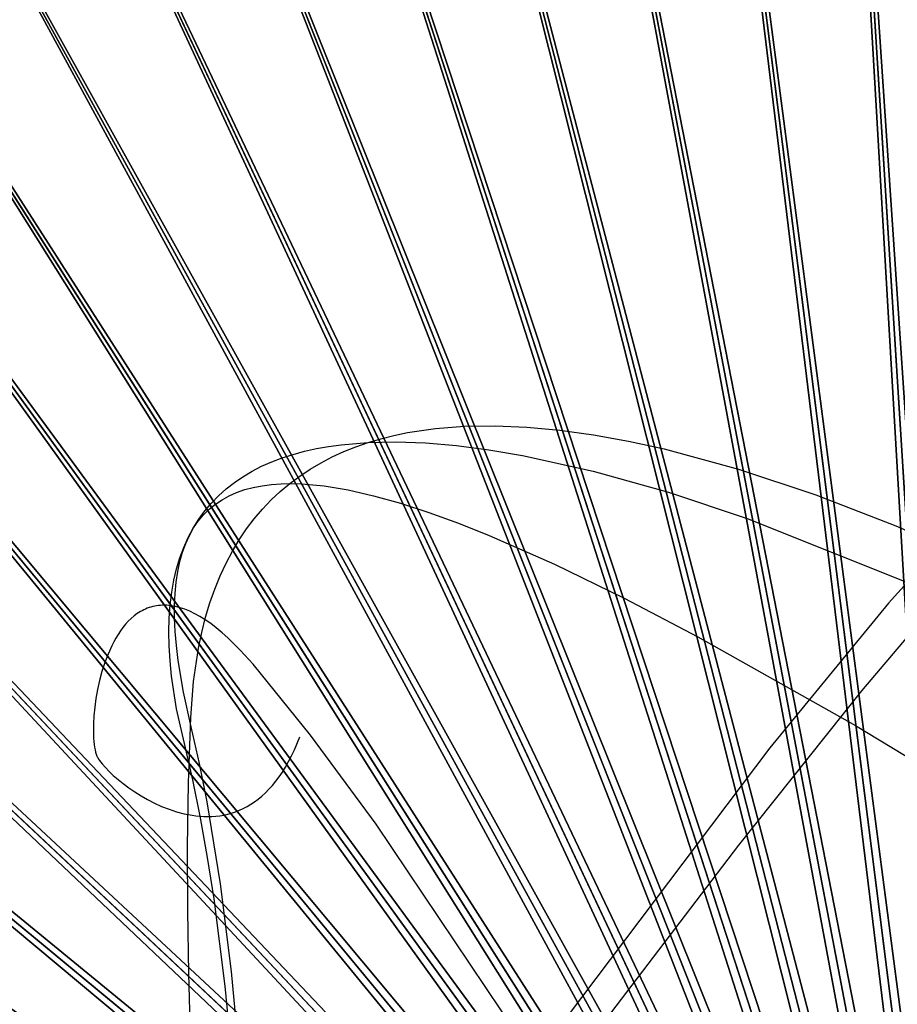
# Model space of a CAD drawing. Header units: millimetres. Extents: x -38.8 to 49.8, y -3.5 to 19.4.
# Tile 170 of 256: x -36.6 to -35.4, y 0.9 to 2.2. Entities that reach past the tile are written whole.
import ezdxf

# ---------------------------------------------------------------- set-up
doc = ezdxf.new("R2010")
doc.units = ezdxf.units.MM
doc.layers.get('0').update_dxf_attribs({"true_color": 0x5890e1})

msp = doc.modelspace()

# ---------------------------------------------------------------- linework, layer by layer
at = {"color": 34, "true_color": 0xb1581b}
for points in [[(-36.3421, 0.9006, -5.7935), (-36.3445, 0.9821, -5.8269), (-36.3459, 1.0644, -5.8641), (-36.3461, 1.1477, -5.9057), (-36.3449, 1.2322, -5.9524), (-36.342, 1.3182, -6.0048), (-36.3384, 1.3654, -6.0356), (-36.3318, 1.4092, -6.0654), (-36.3275, 1.4298, -6.08), (-36.3225, 1.4496, -6.0943), (-36.3168, 1.4686, -6.1084), (-36.3104, 1.4867, -6.1223), (-36.3033, 1.5041, -6.136), (-36.2956, 1.5206, -6.1495), (-36.2873, 1.5364, -6.1627), (-36.2783, 1.5514, -6.1758), (-36.2687, 1.5656, -6.1887), (-36.2585, 1.579, -6.2013), (-36.2477, 1.5917, -6.2138), (-36.2363, 1.6037, -6.2261), (-36.2244, 1.6149, -6.2382), (-36.2118, 1.6254, -6.2501), (-36.1987, 1.6351, -6.2618), (-36.1851, 1.6442, -6.2734), (-36.1709, 1.6525, -6.2847), (-36.1562, 1.6602, -6.2959), (-36.141, 1.6671, -6.307), (-36.1252, 1.6734, -6.3179), (-36.109, 1.679, -6.3286), (-36.0923, 1.684, -6.3392), (-36.0751, 1.6883, -6.3496), (-36.0574, 1.692, -6.3598), (-36.0207, 1.6975, -6.3799), (-35.9823, 1.7004, -6.3995), (-35.9423, 1.7011, -6.4185), (-35.9006, 1.6993, -6.437), (-35.8575, 1.6954, -6.4551), (-35.813, 1.6892, -6.4727), (-35.7672, 1.6809, -6.4899), (-35.7201, 1.6706, -6.5068), (-35.6226, 1.6441, -6.5394), (-35.5211, 1.6103, -6.5708), (-35.4163, 1.5697, -6.6012), (-35.3089, 1.5228, -6.6309)], [(-36.2849, 0.8433, -13.0898), (-36.2967, 0.9653, -13.1381), (-36.3113, 1.08, -13.1895), (-36.3198, 1.1343, -13.2166), (-36.3291, 1.1865, -13.2445), (-36.3393, 1.2363, -13.2733), (-36.3504, 1.2838, -13.3031), (-36.3605, 1.3296, -13.3335), (-36.3672, 1.3724, -13.3627), (-36.3692, 1.3926, -13.3769), (-36.3704, 1.412, -13.3908), (-36.3708, 1.4307, -13.4044), (-36.3703, 1.4487, -13.4177), (-36.369, 1.4659, -13.4307), (-36.367, 1.4825, -13.4435), (-36.3642, 1.4983, -13.456), (-36.3606, 1.5133, -13.4683), (-36.3562, 1.5277, -13.4803), (-36.3511, 1.5414, -13.4921), (-36.3453, 1.5544, -13.5036), (-36.3387, 1.5667, -13.5148), (-36.3314, 1.5783, -13.5259), (-36.3235, 1.5892, -13.5367), (-36.3148, 1.5995, -13.5473), (-36.3054, 1.6092, -13.5576), (-36.2954, 1.6182, -13.5678), (-36.2847, 1.6265, -13.5777), (-36.2734, 1.6342, -13.5874), (-36.2614, 1.6413, -13.5969), (-36.2489, 1.6478, -13.6062), (-36.2357, 1.6536, -13.6154), (-36.2219, 1.6588, -13.6243), (-36.2075, 1.6635, -13.6331), (-36.1925, 1.6675, -13.6416), (-36.177, 1.671, -13.65), (-36.1609, 1.6739, -13.6583), (-36.1443, 1.6762, -13.6663), (-36.1094, 1.6792, -13.682), (-36.0725, 1.6799, -13.697), (-36.0337, 1.6786, -13.7115), (-35.993, 1.6751, -13.7255), (-35.9505, 1.6696, -13.7389), (-35.9064, 1.6622, -13.7519), (-35.8134, 1.6416, -13.7767), (-35.7147, 1.6138, -13.8001), (-35.6112, 1.5792, -13.8224), (-35.3922, 1.4918, -13.8651)], [(-35.2785, 1.6311, -8.5879), (-35.4256, 1.468, -8.5117), (-35.5817, 1.2781, -8.4354), (-36.2468, 0.3965, -8.1297)], [(-36.2773, 0.8624, -9.4855), (-36.2885, 0.9846, -9.5323), (-36.3028, 1.0998, -9.5807), (-36.3203, 1.2072, -9.6307), (-36.3304, 1.2576, -9.6564), (-36.3414, 1.3057, -9.6825), (-36.3515, 1.3513, -9.7089), (-36.3585, 1.393, -9.7347), (-36.3608, 1.4125, -9.7474), (-36.3624, 1.4309, -9.76), (-36.3632, 1.4485, -9.7724), (-36.3632, 1.4652, -9.7847), (-36.3626, 1.4809, -9.7969), (-36.3612, 1.4958, -9.809), (-36.3591, 1.5098, -9.8209), (-36.3563, 1.5229, -9.8327), (-36.3528, 1.5352, -9.8443), (-36.3486, 1.5466, -9.8559), (-36.3438, 1.5572, -9.8673), (-36.3382, 1.567, -9.8786), (-36.3321, 1.5759, -9.8898), (-36.3252, 1.5841, -9.9009), (-36.3178, 1.5915, -9.9119), (-36.3097, 1.5982, -9.9227), (-36.3009, 1.604, -9.9335), (-36.2916, 1.6092, -9.9441), (-36.2817, 1.6136, -9.9547), (-36.2711, 1.6172, -9.9651), (-36.26, 1.6202, -9.9755), (-36.2483, 1.6224, -9.9857), (-36.2361, 1.624, -9.9959), (-36.2233, 1.6249, -10.006), (-36.2099, 1.6251, -10.016), (-36.196, 1.6247, -10.0259), (-36.1816, 1.6237, -10.0357), (-36.1667, 1.622, -10.0454), (-36.1352, 1.6168, -10.0646), (-36.1019, 1.6092, -10.0835), (-36.0666, 1.5994, -10.1021), (-36.0295, 1.5873, -10.1204), (-35.9906, 1.5732, -10.1385), (-35.9501, 1.5571, -10.1563), (-35.8643, 1.5194, -10.1913), (-35.7728, 1.4748, -10.2255), (-35.676, 1.4241, -10.259), (-35.469, 1.3077, -10.3247), (-34.5502, 0.7516, -10.5881)], [(-35.3829, 1.4453, -12.039), (-35.461, 1.3529, -12.0168), (-35.6229, 1.1507, -11.9776), (-36.2949, 0.2682, -11.8207)]]:
    msp.add_polyline3d(points, dxfattribs=at)
at = {"color": 18, "true_color": 0x000000}
for points in [[(-35.8927, 0.8719, -6.0169), (-36.0984, 1.178, -6.0161), (-36.1847, 1.295, -6.0159), (-36.2599, 1.3879, -6.0159), (-36.2769, 1.4067, -6.0159), (-36.2931, 1.4225, -6.0159), (-36.3009, 1.4294, -6.0159), (-36.3084, 1.4357, -6.016), (-36.3158, 1.4413, -6.016), (-36.323, 1.4462, -6.016), (-36.33, 1.4506, -6.0161), (-36.3368, 1.4543, -6.0161), (-36.3433, 1.4575, -6.0162), (-36.3497, 1.4601, -6.0163), (-36.3559, 1.4622, -6.0163), (-36.362, 1.4638, -6.0164), (-36.3649, 1.4643, -6.0164), (-36.3678, 1.4648, -6.0165), (-36.3707, 1.4651, -6.0165), (-36.3735, 1.4654, -6.0165), (-36.3762, 1.4655, -6.0166), (-36.3789, 1.4654, -6.0166), (-36.3816, 1.4653, -6.0166), (-36.3842, 1.4651, -6.0167), (-36.3868, 1.4647, -6.0167), (-36.3893, 1.4643, -6.0168), (-36.3918, 1.4637, -6.0168), (-36.3943, 1.4631, -6.0168), (-36.3967, 1.4623, -6.0169), (-36.399, 1.4615, -6.0169), (-36.4013, 1.4605, -6.017), (-36.4036, 1.4595, -6.017), (-36.4058, 1.4583, -6.0171), (-36.408, 1.4571, -6.0171), (-36.4102, 1.4558, -6.0172), (-36.4123, 1.4544, -6.0172), (-36.4163, 1.4514, -6.0173), (-36.4202, 1.448, -6.0174), (-36.424, 1.4444, -6.0175), (-36.4276, 1.4405, -6.0176), (-36.431, 1.4363, -6.0177), (-36.4343, 1.4319, -6.0178), (-36.4374, 1.4272, -6.0179), (-36.4403, 1.4224, -6.018), (-36.4431, 1.4174, -6.0181), (-36.4458, 1.4122, -6.0182), (-36.4506, 1.4014, -6.0184), (-36.4549, 1.3901, -6.0186), (-36.4586, 1.3785, -6.0188), (-36.4618, 1.3667, -6.0189), (-36.4644, 1.3548, -6.0191), (-36.4665, 1.3431, -6.0193), (-36.468, 1.3316, -6.0194), (-36.4691, 1.3205, -6.0196), (-36.4697, 1.3099, -6.0197), (-36.4699, 1.3, -6.0198), (-36.4696, 1.2909, -6.0199), (-36.4693, 1.2867, -6.0199), (-36.4689, 1.2828, -6.02), (-36.4683, 1.2791, -6.02), (-36.4677, 1.2757, -6.02), (-36.467, 1.2727, -6.0201), (-36.4666, 1.2712, -6.0201), (-36.4661, 1.2699, -6.0201), (-36.4657, 1.2687, -6.0201), (-36.4652, 1.2675, -6.0201), (-36.4647, 1.2665, -6.0201), (-36.4642, 1.2655, -6.0201), (-36.463, 1.2636, -6.0201), (-36.4616, 1.2615, -6.0201), (-36.46, 1.2594, -6.0201), (-36.4583, 1.2572, -6.0201), (-36.4541, 1.2524, -6.0201), (-36.4492, 1.2474, -6.0201), (-36.4437, 1.2421, -6.0201), (-36.4375, 1.2367, -6.0201), (-36.4308, 1.2313, -6.0201), (-36.4234, 1.2259, -6.0201), (-36.4156, 1.2205, -6.0201), (-36.4073, 1.2153, -6.0201), (-36.3986, 1.2103, -6.0201), (-36.3896, 1.2057, -6.0201), (-36.3802, 1.2014, -6.0201), (-36.3705, 1.1976, -6.0201), (-36.3606, 1.1943, -6.0201), (-36.3505, 1.1917, -6.0201), (-36.3403, 1.1897, -6.0201), (-36.3351, 1.189, -6.0201), (-36.3299, 1.1885, -6.0201), (-36.3247, 1.1882, -6.0201), (-36.3195, 1.1881, -6.0201), (-36.3143, 1.1882, -6.0201), (-36.309, 1.1886, -6.0201), (-36.3038, 1.1892, -6.0201), (-36.2986, 1.1901, -6.0201), (-36.2935, 1.1912, -6.0201), (-36.2883, 1.1927, -6.0201), (-36.2832, 1.1944, -6.0201), (-36.2781, 1.1963, -6.0201), (-36.273, 1.1986, -6.0201), (-36.268, 1.2012, -6.0201), (-36.2631, 1.2042, -6.0201), (-36.2582, 1.2074, -6.0201), (-36.2533, 1.211, -6.0201), (-36.2486, 1.215, -6.0201), (-36.2439, 1.2193, -6.0201), (-36.2393, 1.2239, -6.0201), (-36.2347, 1.229, -6.0201), (-36.2303, 1.2344, -6.0201), (-36.2259, 1.2402, -6.0201), (-36.2217, 1.2464, -6.0201), (-36.2176, 1.2531, -6.0201), (-36.2135, 1.2602, -6.0201), (-36.2096, 1.2677, -6.0201), (-36.2058, 1.2756, -6.0201), (-36.1986, 1.2928, -6.0201)], [(-35.8927, 0.8719, -9.6793), (-36.0984, 1.178, -9.6786), (-36.1847, 1.295, -9.6784), (-36.2599, 1.3879, -9.6783), (-36.2769, 1.4067, -9.6783), (-36.2931, 1.4225, -9.6783), (-36.3009, 1.4294, -9.6784), (-36.3084, 1.4357, -9.6784), (-36.3158, 1.4413, -9.6784), (-36.323, 1.4462, -9.6785), (-36.33, 1.4506, -9.6785), (-36.3367, 1.4543, -9.6786), (-36.3433, 1.4575, -9.6786), (-36.3497, 1.4601, -9.6787), (-36.3559, 1.4622, -9.6787), (-36.362, 1.4638, -9.6788), (-36.3649, 1.4643, -9.6788), (-36.3678, 1.4648, -9.6789), (-36.3707, 1.4651, -9.6789), (-36.3735, 1.4654, -9.679), (-36.3762, 1.4655, -9.679), (-36.3789, 1.4654, -9.679), (-36.3816, 1.4653, -9.6791), (-36.3842, 1.4651, -9.6791), (-36.3868, 1.4647, -9.6791), (-36.3893, 1.4643, -9.6792), (-36.3918, 1.4637, -9.6792), (-36.3943, 1.4631, -9.6793), (-36.3967, 1.4623, -9.6793), (-36.399, 1.4615, -9.6794), (-36.4013, 1.4605, -9.6794), (-36.4036, 1.4595, -9.6794), (-36.4058, 1.4583, -9.6795), (-36.408, 1.4571, -9.6795), (-36.4102, 1.4558, -9.6796), (-36.4123, 1.4544, -9.6796), (-36.4163, 1.4514, -9.6797), (-36.4202, 1.448, -9.6798), (-36.424, 1.4444, -9.6799), (-36.4276, 1.4405, -9.68), (-36.431, 1.4363, -9.6801), (-36.4343, 1.4319, -9.6802), (-36.4374, 1.4272, -9.6803), (-36.4403, 1.4224, -9.6804), (-36.4431, 1.4174, -9.6805), (-36.4458, 1.4122, -9.6806), (-36.4506, 1.4014, -9.6808), (-36.4549, 1.3901, -9.681), (-36.4586, 1.3785, -9.6812), (-36.4618, 1.3667, -9.6814), (-36.4644, 1.3548, -9.6815), (-36.4665, 1.3431, -9.6817), (-36.468, 1.3316, -9.6818), (-36.4691, 1.3205, -9.682), (-36.4697, 1.3099, -9.6821), (-36.4699, 1.3, -9.6822), (-36.4696, 1.2909, -9.6823), (-36.4693, 1.2867, -9.6824), (-36.4689, 1.2828, -9.6824), (-36.4683, 1.2791, -9.6824), (-36.4677, 1.2757, -9.6825), (-36.467, 1.2727, -9.6825), (-36.4666, 1.2712, -9.6825), (-36.4661, 1.2699, -9.6825), (-36.4657, 1.2687, -9.6825), (-36.4652, 1.2675, -9.6825), (-36.4647, 1.2665, -9.6825), (-36.4642, 1.2655, -9.6825), (-36.463, 1.2636, -9.6825), (-36.4616, 1.2615, -9.6825), (-36.46, 1.2594, -9.6825), (-36.4583, 1.2572, -9.6825), (-36.4541, 1.2524, -9.6825), (-36.4492, 1.2474, -9.6825), (-36.4437, 1.2421, -9.6825), (-36.4375, 1.2367, -9.6825), (-36.4308, 1.2313, -9.6825), (-36.4234, 1.2259, -9.6825), (-36.4156, 1.2205, -9.6825), (-36.4073, 1.2153, -9.6825), (-36.3986, 1.2103, -9.6825), (-36.3896, 1.2057, -9.6825), (-36.3802, 1.2014, -9.6825), (-36.3705, 1.1976, -9.6825), (-36.3606, 1.1943, -9.6825), (-36.3505, 1.1917, -9.6825), (-36.3403, 1.1897, -9.6825), (-36.3351, 1.189, -9.6825), (-36.3299, 1.1885, -9.6825), (-36.3247, 1.1882, -9.6825), (-36.3195, 1.1881, -9.6825), (-36.3143, 1.1882, -9.6825), (-36.309, 1.1886, -9.6825), (-36.3038, 1.1892, -9.6825), (-36.2986, 1.1901, -9.6825), (-36.2935, 1.1912, -9.6825), (-36.2883, 1.1927, -9.6825), (-36.2832, 1.1944, -9.6825), (-36.2781, 1.1963, -9.6825), (-36.273, 1.1986, -9.6825), (-36.268, 1.2012, -9.6825), (-36.2631, 1.2042, -9.6825), (-36.2582, 1.2074, -9.6825), (-36.2533, 1.211, -9.6825), (-36.2486, 1.215, -9.6825), (-36.2439, 1.2193, -9.6825), (-36.2393, 1.2239, -9.6825), (-36.2347, 1.229, -9.6825), (-36.2303, 1.2344, -9.6825), (-36.2259, 1.2402, -9.6825), (-36.2217, 1.2464, -9.6825), (-36.2176, 1.2531, -9.6825), (-36.2135, 1.2602, -9.6825), (-36.2096, 1.2677, -9.6825), (-36.2058, 1.2756, -9.6825), (-36.1986, 1.2928, -9.6825)], [(-35.8927, 0.8719, -13.3418), (-36.0984, 1.178, -13.341), (-36.1847, 1.295, -13.3408), (-36.2599, 1.3879, -13.3407), (-36.2769, 1.4067, -13.3407), (-36.2931, 1.4225, -13.3408), (-36.3009, 1.4294, -13.3408), (-36.3084, 1.4357, -13.3408), (-36.3158, 1.4413, -13.3409), (-36.323, 1.4462, -13.3409), (-36.33, 1.4506, -13.3409), (-36.3368, 1.4543, -13.341), (-36.3433, 1.4575, -13.341), (-36.3497, 1.4601, -13.3411), (-36.3559, 1.4622, -13.3412), (-36.362, 1.4638, -13.3412), (-36.3649, 1.4643, -13.3413), (-36.3678, 1.4648, -13.3413), (-36.3707, 1.4651, -13.3413), (-36.3735, 1.4654, -13.3414), (-36.3762, 1.4655, -13.3414), (-36.3789, 1.4654, -13.3414), (-36.3816, 1.4653, -13.3415), (-36.3842, 1.4651, -13.3415), (-36.3868, 1.4647, -13.3416), (-36.3893, 1.4643, -13.3416), (-36.3918, 1.4637, -13.3417), (-36.3943, 1.4631, -13.3417), (-36.3967, 1.4623, -13.3417), (-36.399, 1.4615, -13.3418), (-36.4013, 1.4605, -13.3418), (-36.4036, 1.4595, -13.3419), (-36.4058, 1.4583, -13.3419), (-36.408, 1.4571, -13.342), (-36.4102, 1.4558, -13.342), (-36.4123, 1.4544, -13.342), (-36.4163, 1.4514, -13.3421), (-36.4202, 1.448, -13.3422), (-36.424, 1.4444, -13.3423), (-36.4276, 1.4405, -13.3424), (-36.431, 1.4363, -13.3425), (-36.4343, 1.4319, -13.3426), (-36.4374, 1.4272, -13.3427), (-36.4403, 1.4224, -13.3428), (-36.4431, 1.4174, -13.3429), (-36.4458, 1.4122, -13.343), (-36.4506, 1.4014, -13.3432), (-36.4549, 1.3901, -13.3434), (-36.4586, 1.3784, -13.3436), (-36.4618, 1.3667, -13.3438), (-36.4644, 1.3548, -13.344), (-36.4665, 1.3431, -13.3441), (-36.468, 1.3316, -13.3443), (-36.4691, 1.3205, -13.3444), (-36.4697, 1.3099, -13.3445), (-36.4699, 1.3, -13.3447), (-36.4696, 1.2909, -13.3448), (-36.4693, 1.2867, -13.3448), (-36.4689, 1.2828, -13.3448), (-36.4683, 1.2791, -13.3449), (-36.4677, 1.2757, -13.3449), (-36.467, 1.2727, -13.3449), (-36.4666, 1.2712, -13.3449), (-36.4661, 1.2699, -13.3449), (-36.4657, 1.2687, -13.3449), (-36.4652, 1.2675, -13.3449), (-36.4647, 1.2665, -13.3449), (-36.4642, 1.2655, -13.3449), (-36.463, 1.2636, -13.3449), (-36.4616, 1.2615, -13.3449), (-36.46, 1.2594, -13.3449), (-36.4583, 1.2572, -13.3449), (-36.4541, 1.2524, -13.3449), (-36.4492, 1.2474, -13.3449), (-36.4437, 1.2421, -13.3449), (-36.4375, 1.2367, -13.3449), (-36.4308, 1.2313, -13.3449), (-36.4234, 1.2258, -13.3449), (-36.4156, 1.2205, -13.3449), (-36.4073, 1.2153, -13.3449), (-36.3986, 1.2103, -13.3449), (-36.3896, 1.2057, -13.3449), (-36.3802, 1.2014, -13.3449), (-36.3705, 1.1976, -13.3449), (-36.3606, 1.1943, -13.3449), (-36.3505, 1.1917, -13.3449), (-36.3403, 1.1897, -13.3449), (-36.3351, 1.189, -13.3449), (-36.3299, 1.1885, -13.3449), (-36.3247, 1.1882, -13.3449), (-36.3195, 1.1881, -13.3449), (-36.3143, 1.1882, -13.3449), (-36.309, 1.1886, -13.3449), (-36.3038, 1.1892, -13.3449), (-36.2986, 1.1901, -13.3449), (-36.2935, 1.1912, -13.3449), (-36.2883, 1.1927, -13.3449), (-36.2832, 1.1944, -13.3449), (-36.2781, 1.1963, -13.3449), (-36.273, 1.1986, -13.3449), (-36.268, 1.2012, -13.3449), (-36.2631, 1.2042, -13.3449), (-36.2582, 1.2074, -13.3449), (-36.2533, 1.211, -13.3449), (-36.2486, 1.215, -13.3449), (-36.2439, 1.2193, -13.3449), (-36.2393, 1.2239, -13.3449), (-36.2347, 1.229, -13.3449), (-36.2303, 1.2344, -13.3449), (-36.2259, 1.2402, -13.3449), (-36.2217, 1.2464, -13.3449), (-36.2176, 1.2531, -13.3449), (-36.2135, 1.2602, -13.3449), (-36.2096, 1.2677, -13.3449), (-36.2058, 1.2756, -13.3449), (-36.1986, 1.2928, -13.3449)]]:
    msp.add_polyline3d(points, dxfattribs=at)

# ---------------------------------------------------------------- meshes
at = {"color": 206, "true_color": 0x6c0888}
mesh = msp.add_polyface(dxfattribs=at)
corners = [(-36.1631, 3.3489, 6.7375), (-35.9496, 3.3885, 6.7429), (-35.9511, 3.3963, 6.7375), (-36.1611, 3.3412, 6.7429), (-35.9481, 3.3802, 6.7479), (-36.159, 3.333, 6.7479), (-35.9464, 3.3714, 6.7524), (-36.1568, 3.3243, 6.7524), (-35.9446, 3.362, 6.7565), (-36.1544, 3.3151, 6.7565), (-35.9427, 3.3522, 6.7601), (-36.152, 3.3054, 6.7601), (-35.9407, 3.3418, 6.7632), (-36.1493, 3.2952, 6.7632), (-35.9387, 3.3309, 6.7657), (-36.1466, 3.2844, 6.7657), (-35.9365, 3.3194, 6.7678), (-36.1436, 3.2731, 6.7678), (-35.9342, 3.3073, 6.7692), (-36.1406, 3.2612, 6.7692), (-35.9318, 3.2947, 6.7701), (-36.1374, 3.2487, 6.7701), (-35.9292, 3.2815, 6.7705), (-36.113, 3.1539, 6.4013), (-35.9324, 3.2981, 6.1478), (-35.9134, 3.1985, 6.4013), (-36.1383, 3.2521, 6.1478), (-35.9261, 3.2649, 3.9448), (-36.1298, 3.2193, 3.9448), (-35.9641, 3.4641, 3.7911), (-35.7322, 3.3957, 6.7565), (-35.731, 3.3857, 6.7601), (-35.7297, 3.3752, 6.7632), (-35.7283, 3.3642, 6.7657), (-35.7268, 3.3526, 6.7678), (-35.7253, 3.3404, 6.7692), (-35.7236, 3.3277, 6.7701), (-35.722, 3.3143, 6.7705), (-35.7241, 3.3311, 6.1478), (-35.7114, 3.2305, 6.4013), (-35.7198, 3.2976, 3.9448), (-35.7453, 3.4987, 3.7911), (-35.5162, 3.3842, 6.7657), (-35.5154, 3.3726, 6.7678), (-35.5147, 3.3603, 6.7692), (-35.5139, 3.3475, 6.7701), (-35.513, 3.3341, 6.7705), (-35.3175, 0.2265, 6.7705), (-35.5141, 3.3509, 6.1478), (-35.5077, 3.2497, 6.4013), (-35.512, 3.3172, 3.9448), (-35.5247, 3.5196, 3.7911), (-35.3033, 3.367, 6.7692), (-35.3033, 3.3792, 6.7678), (-35.3033, 3.3541, 6.7701), (-35.3033, 3.3407, 6.7705), (-35.3033, 0.2269, 6.7705), (-35.3033, 3.3576, 6.1478), (-35.3033, 3.2562, 6.4013), (-35.3033, 3.3238, 3.9448)]
mesh.append_faces([[corners[k] for k in face] for face in [(0, 1, 2), (3, 4, 1), (5, 6, 4), (7, 8, 6), (9, 10, 8), (11, 12, 10), (13, 14, 12), (15, 16, 14), (17, 18, 16), (19, 20, 18), (21, 22, 20), (23, 24, 25), (26, 27, 24), (28, 29, 27), (10, 32, 31), (12, 33, 32), (14, 34, 33), (16, 35, 34), (18, 36, 35), (20, 37, 36), (25, 38, 39), (24, 40, 38), (27, 41, 40), (33, 43, 42), (34, 44, 43), (35, 45, 44), (36, 46, 45), (37, 47, 46), (39, 48, 49), (38, 50, 48), (40, 51, 50), (43, 52, 53), (44, 54, 52), (45, 55, 54), (46, 56, 55), (49, 57, 58), (48, 59, 57)]], dxfattribs={"vtx0": -1, "color": 206})
mesh.append_faces([[corners[k] for k in face] for face in [(6, 8, 30), (8, 10, 31), (10, 12, 32), (12, 14, 33), (14, 16, 34), (16, 18, 35), (18, 20, 36), (20, 22, 37), (25, 24, 38), (24, 27, 40), (32, 33, 42), (33, 34, 43), (34, 35, 44), (35, 36, 45), (36, 37, 46), (39, 38, 48), (38, 40, 50), (43, 44, 52), (44, 45, 54), (45, 46, 55), (49, 48, 57), (48, 50, 59)]], dxfattribs={"vtx2": -1, "color": 206})
mesh = msp.add_polyface(dxfattribs=at)
corners = [(-35.5231, 0.0564, 6.3844), (-38.4001, 1.0062, 6.4013), (-35.5191, 0.0701, 6.3844), (-38.4804, 1.0323, 6.7705), (-35.5191, 0.0701, 6.7705), (-35.5143, 0.0835, 6.7705), (-38.3308, 1.1987, 6.4013), (-35.5143, 0.0835, 6.3844), (-38.4093, 1.2298, 6.7705), (-35.5086, 0.0966, 6.7705), (-38.2495, 1.3864, 6.4013), (-35.5086, 0.0966, 6.3844), (-38.326, 1.4224, 6.7705), (-35.5021, 0.1093, 6.7705), (-38.1567, 1.5687, 6.4013), (-35.5021, 0.1093, 6.3844), (-38.2307, 1.6094, 6.7705), (-35.4949, 0.1216, 6.7705), (-38.0525, 1.7447, 6.4013), (-35.4949, 0.1216, 6.3844), (-38.1239, 1.79, 6.7705), (-35.4869, 0.1334, 6.7705), (-37.9376, 1.9139, 6.4013), (-35.4869, 0.1334, 6.3844), (-38.0059, 1.9636, 6.7705), (-35.4781, 0.1447, 6.7705), (-37.8122, 2.0756, 6.4013), (-35.4781, 0.1447, 6.3844), (-37.8773, 2.1294, 6.7705), (-35.4687, 0.1554, 6.7705), (-37.6769, 2.229, 6.4013), (-35.4687, 0.1554, 6.3844), (-37.7385, 2.2868, 6.7705), (-35.4586, 0.1654, 6.7705), (-37.5323, 2.3736, 6.4013), (-35.4586, 0.1654, 6.3844), (-37.5901, 2.4352, 6.7705), (-35.4479, 0.1749, 6.7705), (-37.3788, 2.5089, 6.4013), (-35.4479, 0.1749, 6.3844), (-37.4327, 2.574, 6.7705), (-35.4367, 0.1836, 6.7705), (-37.2172, 2.6343, 6.4013), (-35.4367, 0.1836, 6.3844), (-37.2669, 2.7027, 6.7705), (-35.4249, 0.1916, 6.7705), (-37.0933, 2.8206, 6.7705), (-37.048, 2.7493, 6.4013), (-35.4249, 0.1916, 6.3844), (-35.4126, 0.1989, 6.7705), (-36.9126, 2.9274, 6.7705), (-36.8719, 2.8534, 6.4013), (-35.4126, 0.1989, 6.3844), (-35.3999, 0.2053, 6.7705), (-36.7257, 3.0227, 6.7705), (-36.6897, 2.9463, 6.4013), (-35.3999, 0.2053, 6.3844), (-35.3868, 0.211, 6.7705), (-36.533, 3.1061, 6.7705), (-36.5019, 3.0275, 6.4013), (-35.3868, 0.211, 6.3844), (-35.3734, 0.2158, 6.7705), (-36.3356, 3.1772, 6.7705), (-36.3095, 3.0968, 6.4013), (-35.3734, 0.2158, 6.3844), (-35.3597, 0.2198, 6.7705), (-36.1341, 3.2357, 6.7705), (-36.113, 3.1539, 6.4013), (-35.3597, 0.2198, 6.3844), (-35.3458, 0.2229, 6.7705), (-35.9292, 3.2815, 6.7705), (-35.9134, 3.1985, 6.4013), (-35.3458, 0.2229, 6.3844), (-35.3317, 0.2252, 6.7705), (-35.722, 3.3143, 6.7705), (-35.7114, 3.2305, 6.4013), (-35.3317, 0.2252, 6.3844), (-35.3175, 0.2265, 6.7705), (-35.5077, 3.2497, 6.4013), (-35.3175, 0.2265, 6.3844), (-35.513, 3.3341, 6.7705), (-35.3033, 0.2269, 6.7705), (-35.3033, 3.2562, 6.4013), (-35.3033, 0.2269, 6.3844)]
mesh.append_faces([[corners[k] for k in face] for face in [(0, 1, 2), (2, 6, 7), (7, 10, 11), (11, 14, 15), (15, 18, 19), (19, 22, 23), (23, 26, 27), (27, 30, 31), (31, 34, 35), (35, 38, 39), (39, 42, 43), (44, 45, 46), (43, 47, 48), (46, 49, 50), (48, 51, 52), (50, 53, 54), (52, 55, 56), (54, 57, 58), (56, 59, 60), (58, 61, 62), (60, 63, 64), (62, 65, 66), (64, 67, 68), (66, 69, 70), (68, 71, 72), (70, 73, 74), (72, 75, 76), (76, 78, 79), (79, 82, 83)]], dxfattribs={"vtx0": -1, "color": 206})
mesh.append_faces([[corners[k] for k in face] for face in [(3, 4, 5), (8, 5, 9), (12, 9, 13), (16, 13, 17), (20, 17, 21), (24, 21, 25), (28, 25, 29), (32, 29, 33), (36, 33, 37), (40, 37, 41), (39, 38, 42), (44, 41, 45), (43, 42, 47), (46, 45, 49), (48, 47, 51), (50, 49, 53), (52, 51, 55), (54, 53, 57), (56, 55, 59), (58, 57, 61), (60, 59, 63), (62, 61, 65), (64, 63, 67), (66, 65, 69), (68, 67, 71), (70, 69, 73), (72, 71, 75), (74, 73, 77), (76, 75, 78), (80, 77, 81), (79, 78, 82)]], dxfattribs={"vtx2": -1, "color": 206})
mesh = msp.add_polyface(dxfattribs=at)
corners = [(-38.6439, 0, 6.7705), (-35.5298, 0.0142, 6.7705), (-38.6373, 0.2098, 6.7705), (-35.5302, 0, 6.3844), (-38.5594, 0, 6.4013), (-38.553, 0.2045, 6.4013), (-35.5284, 0.0284, 6.7705), (-38.6176, 0.4187, 6.7705), (-35.5298, 0.0142, 6.3844), (-38.5338, 0.4081, 6.4013), (-35.5262, 0.0425, 6.7705), (-38.5848, 0.626, 6.7705), (-35.5284, 0.0284, 6.3844), (-38.5018, 0.6101, 6.4013), (-35.5231, 0.0564, 6.7705), (-38.539, 0.8308, 6.7705), (-35.5262, 0.0425, 6.3844), (-38.4571, 0.8098, 6.4013), (-35.5191, 0.0701, 6.7705), (-38.4804, 1.0323, 6.7705), (-35.5231, 0.0564, 6.3844), (-38.4001, 1.0062, 6.4013), (-35.5143, 0.0835, 6.7705), (-38.4093, 1.2298, 6.7705), (-35.5191, 0.0701, 6.3844), (-38.3308, 1.1987, 6.4013), (-35.5086, 0.0966, 6.7705), (-38.326, 1.4224, 6.7705), (-35.5143, 0.0835, 6.3844), (-38.2495, 1.3864, 6.4013), (-35.5021, 0.1093, 6.7705), (-38.2307, 1.6094, 6.7705), (-35.5086, 0.0966, 6.3844), (-38.1567, 1.5687, 6.4013), (-35.4949, 0.1216, 6.7705), (-38.1239, 1.79, 6.7705), (-35.5021, 0.1093, 6.3844), (-38.0525, 1.7447, 6.4013), (-38.1564, 1.8107, 6.7678), (-38.0272, 1.9791, 6.7692), (-38.0371, 1.9863, 6.7678), (-38.1461, 1.8041, 6.7692), (-38.0168, 1.9715, 6.7701), (-38.1352, 1.7972, 6.7701), (-38.0059, 1.9636, 6.7705), (-35.4869, 0.1334, 6.7705), (-35.4949, 0.1216, 6.3844), (-37.9376, 1.9139, 6.4013), (-38.1381, 1.7991, 6.1478), (-38.0196, 1.9735, 6.1478), (-37.9922, 1.9537, 3.9448), (-38.1174, 2.0446, 6.7191), (-38.1121, 2.0408, 6.7256), (-37.9785, 2.2131, 6.7256), (-38.1065, 2.0367, 6.7318), (-37.9731, 2.2087, 6.7318), (-38.1005, 2.0323, 6.7375), (-37.9673, 2.2039, 6.7375), (-38.094, 2.0276, 6.7429), (-37.9612, 2.1988, 6.7429), (-38.0872, 2.0226, 6.7479), (-37.9547, 2.1935, 6.7479), (-38.0799, 2.0174, 6.7524), (-37.9478, 2.1877, 6.7524), (-38.0723, 2.0118, 6.7565), (-37.9405, 2.1817, 6.7565), (-38.0641, 2.0059, 6.7601), (-37.9327, 2.1753, 6.7601), (-38.0556, 1.9997, 6.7632), (-37.9246, 2.1686, 6.7632), (-38.0466, 1.9931, 6.7657), (-37.916, 2.1615, 6.7657), (-37.907, 2.154, 6.7678), (-37.8976, 2.1462, 6.7692), (-37.8877, 2.138, 6.7701), (-37.8773, 2.1294, 6.7705), (-35.4781, 0.1447, 6.7705), (-35.4869, 0.1334, 6.3844), (-37.8122, 2.0756, 6.4013), (-37.8903, 2.1402, 6.1478), (-37.8643, 2.1186, 3.9448), (-38.1563, 2.0729, 3.7911), (-38.0205, 2.2479, 3.7911), (-35.4687, 0.1554, 6.7705), (-37.7385, 2.2868, 6.7705), (-35.4781, 0.1447, 6.3844), (-37.6769, 2.229, 6.4013), (-35.4586, 0.1654, 6.7705), (-37.5901, 2.4352, 6.7705), (-35.4687, 0.1554, 6.3844), (-37.5323, 2.3736, 6.4013), (-35.4479, 0.1749, 6.7705), (-37.4327, 2.574, 6.7705), (-35.4586, 0.1654, 6.3844), (-37.3788, 2.5089, 6.4013), (-35.4367, 0.1836, 6.7705), (-37.2669, 2.7027, 6.7705)]
mesh.append_faces([[corners[k] for k in face] for face in [(0, 1, 2), (2, 6, 7), (7, 10, 11), (11, 14, 15), (15, 18, 19), (19, 22, 23), (23, 26, 27), (27, 30, 31), (31, 34, 35), (38, 39, 40), (41, 42, 39), (43, 44, 42), (35, 45, 44), (37, 49, 47), (48, 50, 49), (70, 72, 71), (40, 73, 72), (39, 74, 73), (42, 75, 74), (44, 76, 75), (47, 79, 78), (49, 80, 79), (50, 82, 80), (75, 83, 84), (84, 87, 88), (88, 91, 92), (92, 95, 96)]], dxfattribs={"vtx0": -1, "color": 206})
mesh.append_faces([[corners[k] for k in face] for face in [(3, 4, 5), (8, 5, 9), (12, 9, 13), (16, 13, 17), (20, 17, 21), (24, 21, 25), (28, 25, 29), (32, 29, 33), (36, 33, 37), (46, 37, 47), (37, 48, 49), (51, 52, 53), (52, 54, 55), (54, 56, 57), (56, 58, 59), (58, 60, 61), (60, 62, 63), (62, 64, 65), (64, 66, 67), (66, 68, 69), (68, 70, 71), (70, 40, 72), (40, 39, 73), (39, 42, 74), (42, 44, 75), (77, 47, 78), (47, 49, 79), (49, 50, 80), (50, 81, 82), (85, 78, 86), (89, 86, 90), (93, 90, 94)]], dxfattribs={"vtx2": -1, "color": 206})

doc.saveas('drawing.dxf')
